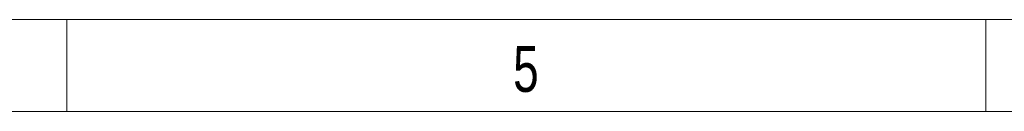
# Model space of a CAD drawing. Header units: millimetres. Extents: x 15 to 592, y 5 to 415.
# Tile 2 of 13: x 349 to 403, y 5 to 10. Entities that reach past the tile are written whole.
import ezdxf

# ---------------------------------------------------------------- set-up
doc = ezdxf.new("R2010")
doc.units = ezdxf.units.MM
doc.styles.add('SLDTEXTSTYLE2', font='TXT', dxfattribs={"width": 0.75})

msp = doc.modelspace()

# ---------------------------------------------------------------- linework, layer by layer
at = {"color": 7, "linetype": 'Continuous', "lineweight": 18}
for p, q in [((584, 10), (20, 10)), ((352, 10), (352, 5)), ((402, 10), (402, 5)), ((589, 5), (15, 5))]:
    msp.add_line(p, q, dxfattribs=at)

# ---------------------------------------------------------------- texts
at = {"color": 7, "linetype": 'Continuous', "lineweight": 0, "insert": (376.97483, 8.56267), "char_height": 2.5, "attachment_point": 2, "style": 'SLDTEXTSTYLE2'}
msp.add_mtext('5', dxfattribs=at)

doc.saveas('drawing.dxf')
